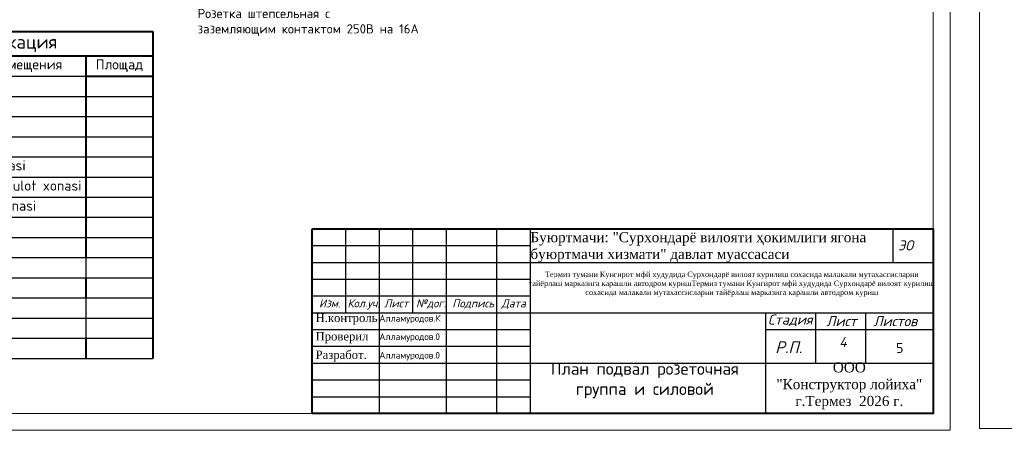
# Model space of a CAD drawing. Header units: millimetres. Extents: x -228268 to 1513407, y -439898 to -137408.
# Tile 113 of 128: x 290606 to 319937, y -201773 to -189547. Entities that reach past the tile are written whole.
import ezdxf

# ---------------------------------------------------------------- set-up
doc = ezdxf.new("R2010")
doc.units = ezdxf.units.MM
doc.layers.add('Штамп опасные', color=7, linetype='Continuous')
doc.styles.add('ISOCPEUR', font='isocpeur.ttf', dxfattribs={"height": 5})
doc.styles.add('OOO-Kazar', font='isocpeur.ttf')
doc.styles.get("Standard").update_dxf_attribs({"font": 'isocpeur.ttf'})
doc.styles.add('V@ler@Live', font='isocpeur.ttf')
doc.styles.add('ViTEXT', font='isocpeur.ttf')

# ---------------------------------------------------------------- blocks, each defined once
blk = doc.blocks.new('*T332')
at = {"color": 0, "linetype": 'ByBlock', "lineweight": 40, "transparency": 16777216}
for p, q in [((0, 0), (8915, 0)), ((0, 0), (0, -9737)), ((8915, 0), (8915, -9737)), ((0, -733), (8915, -733)), ((848, -733), (848, -1333)), ((6922, -733), (6922, -6737)), ((0, -1333), (848, -1333)), ((6922, -1333), (8915, -1333)), ((848, -1937), (848, -9737)), ((6922, -7337), (6922, -7937)), ((6922, -9137), (6922, -9737))]:
    blk.add_line(p, q, dxfattribs=at)
at = {"color": 0, "linetype": 'ByBlock', "lineweight": -2, "transparency": 16777216}
for p, q in [((848, -1333), (6922, -1333)), ((848, -1333), (848, -1937)), ((0, -1937), (8915, -1937)), ((0, -2537), (8915, -2537)), ((0, -3137), (8915, -3137)), ((0, -3737), (8915, -3737)), ((0, -4337), (8915, -4337)), ((0, -4937), (8915, -4937)), ((0, -5537), (8915, -5537)), ((0, -6137), (8915, -6137)), ((0, -6737), (8915, -6737)), ((6922, -6737), (6922, -7337)), ((0, -7337), (8915, -7337)), ((0, -7937), (8915, -7937)), ((6922, -7937), (6922, -9137)), ((0, -8537), (8915, -8537)), ((0, -9137), (8915, -9137)), ((0, -9737), (8915, -9737))]:
    blk.add_line(p, q, dxfattribs=at)
at = {"color": 0, "transparency": 16777216, "insert": (4457, -367), "char_height": 400, "width": 8714.79, "attachment_point": 5, "style": 'ViTEXT'}
blk.add_mtext('{\\C256;Экспликация }', dxfattribs=at)
at = {"transparency": 16777216, "char_height": 300, "style": 'ViTEXT'}
for s, insert, width, attachment_point in [('№', (424, -833), 647.66, 2), ('Экспликация помещения ', (3885, -833), 5874.28, 2), ('Площад', (7918, -833), 1792.85, 2), ('1', (424, -1635), 647.66, 5), ('Каридор', (948, -1635), 5874.28, 4), ('2', (424, -2237), 647.66, 5), ('Tibiyot xonasi', (948, -2237), 5874.28, 4), ('Videokuzatuv', (948, -2837), 5874.28, 4), ('3', (424, -2837), 647.66, 5), ('Instruktor', (948, -3437), 5874.28, 4), ('4', (424, -3437), 647.66, 5), ('5', (424, -4037), 647.66, 5), ('Nazariy imtihon xonasi', (948, -4037), 5874.28, 4), ('6', (424, -4637), 647.66, 5), ("Yo'l belgi va Mashg'ulot xonasi ", (948, -4637), 5874.28, 4), ('7', (424, -5237), 647.66, 5), ('Mashina qisimlari xonasi', (948, -5237), 5874.28, 4), ('8', (424, -5837), 647.66, 5), ('9', (424, -6437), 647.66, 5), ('10', (424, -7037), 647.66, 5), ('11', (424, -7637), 647.66, 5), ('12', (424, -8237), 647.66, 5), ('13', (424, -8837), 647.66, 5), ('14', (424, -9437), 647.66, 5)]:
    blk.add_mtext(s, dxfattribs=dict(at, insert=insert, width=width, attachment_point=attachment_point))

msp = doc.modelspace()

# ---------------------------------------------------------------- linework, layer by layer
at = {"color": 7, "linetype": 'Continuous'}
for p, q in [((299319.7, -195772.5), (317819.7, -195772.5)), ((299319.7, -201272.5), (299319.7, -195772.5)), ((300319.7, -198272.5), (300319.7, -195772.5)), ((301319.7, -201272.5), (301319.7, -195772.5)), ((302319.7, -198272.5), (302319.7, -195772.5)), ((303319.7, -201272.5), (303319.7, -195772.5)), ((304819.7, -201272.5), (304819.7, -195772.5)), ((305819.7, -201272.5), (305819.7, -195772.5)), ((305819.7, -196772.5), (317819.7, -196772.5)), ((299319.7, -197772.5), (305819.7, -197772.5)), ((299319.7, -198272.5), (305819.7, -198272.5)), ((305819.7, -198272.5), (317819.7, -198272.5)), ((312819.7, -198272.5), (312819.7, -201272.5)), ((314319.7, -199772.5), (314319.7, -198272.5)), ((315813.8, -199772.5), (315813.8, -198272.5)), ((312819.7, -198772.5), (317819.7, -198772.5)), ((305819.7, -199772.5), (317819.7, -199772.5))]:
    msp.add_line(p, q, dxfattribs=at)
at = {"color": 7, "ltscale": 2}
msp.add_line((316619.7, -195772.5), (316619.7, -196772.5), dxfattribs=at)
at = {"linetype": 'Continuous', "lineweight": 15, "ltscale": 100}
for points in [[(276319.7, -201772.5), (318319.7, -201772.5), (318319.7, -172072.5), (276319.7, -172072.5)], [(319200.8, -201714.9), (361200.8, -201714.9), (361200.8, -172014.9), (319200.8, -172014.9)], [(278319.7, -201272.5), (317819.7, -201272.5), (317819.7, -172572.5), (278319.7, -172572.5)]]:
    msp.add_lwpolyline(points, close=True, dxfattribs=at)
at = {"lineweight": 40}
msp.add_lwpolyline([(299319.7, -195772.5), (317819.7, -195772.5), (317819.7, -201272.5), (299319.7, -201272.5)], close=True, dxfattribs=at)
at = {"color": 7, "linetype": 'Continuous'}
for points in [[(299319.7, -196272.5), (305819.7, -196272.5)], [(299319.7, -196772.5), (305819.7, -196772.5)], [(299319.7, -197272.5), (305819.7, -197272.5)], [(299319.7, -198772.5), (305819.7, -198772.5)], [(299319.7, -199272.5), (305819.7, -199272.5)], [(299319.7, -199772.5), (305819.7, -199772.5)], [(299319.7, -200272.5), (305819.7, -200272.5)], [(299319.7, -200772.5), (305819.7, -200772.5)]]:
    msp.add_lwpolyline(points, dxfattribs=at)

# ---------------------------------------------------------------- block references
msp.add_blockref('*T332', (285658.1, -189894.3))

# ---------------------------------------------------------------- texts
at = {"lineweight": 25, "insert": (295905.3, -189628.4), "char_height": 275, "width": 11644.585, "attachment_point": 4, "style": 'V@ler@Live'}
msp.add_mtext('Розетка штепсельная с \\Pзаземляющим контактом 250В на 16А', dxfattribs=at)
at = {"color": 0, "linetype": 'Continuous', "lineweight": 5, "style": 'OOO-Kazar'}
for s, insert, char_height, attachment_point in [('{\\fISOCPEUR|b0|i1|c204|p34;ЭО}', (316995.7, -196416.1), 300, 8), ('{\\fISOCPEUR|b0|i1|c204|p34;Изм.}', (299839, -197872.1), 240, 2), ('{\\fISOCPEUR|b0|i1|c204|p34;Кол.уч.}', (300851.1, -197872.1), 240, 2), ('{\\fISOCPEUR|b0|i1|c204|p34;Лист}', (301823.2, -197872.1), 240, 2), ('{\\fISOCPEUR|b0|i1|c204|p34;№дог.}', (302859, -197872.1), 240, 2), ('{\\fISOCPEUR|b0|i1|c204|p34;Подпись}', (304116.1, -197872.1), 240, 2), ('{\\fISOCPEUR|b0|i1|c204|p34;Дата}', (305320.8, -197872.1), 240, 2), ('{\\fISOCPEUR|b0|i1|c204|p34;Стадия}', (313560.8, -198672.5), 300, 8), ('{\\fISOCPEUR|b0|i1|c204|p34;Лист }', (315085, -198672.5), 300, 8), ('{\\fISOCPEUR|b0|i1|c204|p34;Листов }', (316689, -198672.5), 300, 8), ('{\\fISOCPEUR|b0|i1|c204|p34;Р.П.}', (313515.5, -199472.5), 350, 8)]:
    msp.add_mtext(s, dxfattribs=dict(at, insert=insert, char_height=char_height, attachment_point=attachment_point))
at = {"color": 0, "ltscale": 0.1, "insert": (314641.5, -198992.1), "char_height": 300, "attachment_point": 1}
msp.add_mtext_dynamic_manual_height_columns('\\pxqc;{\\fISOCPEUR|b0|i1|c204|p34;4}', width=980.425, gutter_width=1250, heights=[0], dxfattribs=at)
at = {"color": 0, "ltscale": 0.1, "insert": (316714.4, -199170.2), "char_height": 300, "attachment_point": 1, "style": 'ISOCPEUR'}
msp.add_mtext_dynamic_manual_height_columns('5', width=980.425, gutter_width=1250, heights=[0], dxfattribs=at)
at = {"insert": (304581.8, -199757), "char_height": 361.204, "width": 9295.871, "attachment_point": 1, "style": 'ISOCPEUR'}
msp.add_mtext('\\pxqc;План подвал розеточная \\Pгруппа и силовой   ', dxfattribs=at)
at = {"layer": 'Штамп опасные', "lineweight": 25, "style": 'ViTEXT'}
for s, insert, char_height, width, attachment_point in [('{\\fTimes New Roman|b0|i0|c204|p18;\\C0;Буюртмачи: "Сурхондарё вилояти ҳокимлиги ягона буюртмачи хизмати" давлат муассасаси}', (305819.7, -196322.5), 300, 10000, 4), ('{\\fTimes New Roman|b0|i0|c204|p18;\\C0;Термиз тумани Кунгирот мфй худудида Сурхондарё вилоят курилиш сохасида малакали мутахассисларни тайёрлаш марказига карашли автодром куришТермиз тумани Кунгирот мфй худудида Сурхондарё вилоят курилиш сохасида малакали мутахассисларни тайёрлаш марказига карашли автодром куриш}', (311819.7, -197422.5), 160, 12000, 5), ('{\\fTimes New Roman|b0|i0|c204|p18;\\C0;Н.контроль}', (299419.7, -198463.8), 250, 1800, 4), ('Алламуродов.К', (301319.7, -198463.8), 200, 2000, 4), ('{\\fTimes New Roman|b0|i0|c204|p18;\\C0;Проверил\\Ftxt|c204; }', (299419.7, -199013.8), 250, 1800, 4), ('Алламуродов.0', (301319.7, -199013.8), 200, 2000, 4), ('{\\fTimes New Roman|b0|i0|c204|p18;\\C0;Разработ.}', (299419.7, -199563.8), 250, 1800, 4), ('Алламуродов.0', (301319.7, -199563.8), 200, 2000, 4), ('{\\fTimes New Roman|b0|i0|c204|p18;\\C0;ООО \\P"Конструктор лойиха"\\Pг.Термез  2026 г.\\Ftxt|c204;  }', (315319.7, -200447.5), 300, 5000, 5)]:
    msp.add_mtext(s, dxfattribs=dict(at, insert=insert, char_height=char_height, width=width, attachment_point=attachment_point))

doc.saveas('drawing.dxf')
